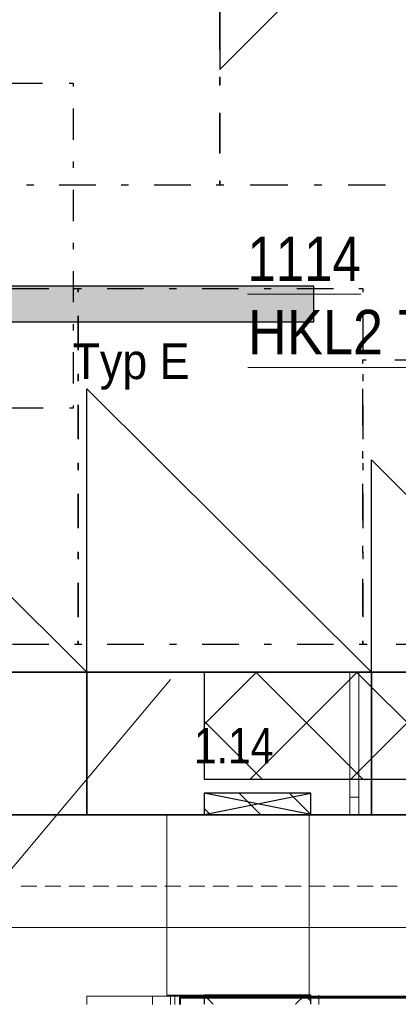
# Model space of a CAD drawing. Header units: millimetres. Extents: x -2000 to 82100, y -500 to 58900.
# Tile 6 of 21: x 24885 to 29140, y 19804 to 30867. Entities that reach past the tile are written whole.
import ezdxf
from ezdxf.enums import TextEntityAlignment as Align

# ---------------------------------------------------------------- set-up
doc = ezdxf.new("R2010")
doc.units = ezdxf.units.MM
for name, color, linetype in [('Bemaßung', 7, 'Continuous'), ('ITB_ELT_DSP_Beleuchtung', 2, 'Continuous'), ('ITB_ELT_HV-UV Anlagen', 1, 'Continuous'), ('ITB_ELT_Kabelbahn NN_NE', 194, 'Continuous'), ('ITB_ELT_Kabelkanal', 200, 'Continuous'), ('ITB_XXX_Details', 7, 'Continuous'), ('ITB_XXX_TXT_Details', 7, 'Continuous'), ('KFP_Abdeckschraffur', 7, 'Continuous'), ('KFP_Achsenraster', 7, 'Continuous'), ('KFP_Brandschutz', 7, 'Continuous'), ('KFP_Durchbrüche', 7, 'Continuous'), ('KFP_Möblierung lose', 7, 'Continuous'), ('KFP_Raum', 7, 'Continuous'), ('KFP_Wand Innen', 7, 'Continuous'), ('Neubau_KFP_Bemaßung 1_50', 7, 'Continuous'), ('Neubau_KFP_Wand Innen', 7, 'Continuous')]:
    doc.layers.add(name, color=color, linetype=linetype)
doc.styles.add('ARIAL', font='txt', dxfattribs={"height": 0.2})
doc.styles.add('Arial Narrow', font='txt', dxfattribs={"height": 0.2})
doc.styles.add('ARIAL NARROW_B', font='txt', dxfattribs={"height": 0.2})

# ---------------------------------------------------------------- blocks, each defined once
blk = doc.blocks.new('ITB_1002-ID-48-8-132-220')
at = {"layer": 'KFP_Achsenraster', "color": 251, "lineweight": 5, "true_color": 0x5a5d5a}
for p, q in [((-54896, -26385), (-54896, -26385)), ((-54701, -26385), (-54831, -26385)), ((-54636, -26385), (-54636, -26385)), ((-54441, -26385), (-54571, -26385)), ((-54376, -26385), (-54376, -26385)), ((-54181, -26385), (-54311, -26385)), ((-54116, -26385), (-54116, -26385)), ((-53921, -26385), (-54051, -26385)), ((-53856, -26385), (-53856, -26385)), ((-53661, -26385), (-53791, -26385)), ((-53596, -26385), (-53596, -26385)), ((-53401, -26385), (-53531, -26385)), ((-53336, -26385), (-53336, -26385)), ((-53141, -26385), (-53271, -26385)), ((-53076, -26385), (-53076, -26385)), ((-52881, -26385), (-53011, -26385)), ((-52816, -26385), (-52816, -26385)), ((-52621, -26385), (-52751, -26385)), ((-52556, -26385), (-52556, -26385)), ((-52361, -26385), (-52491, -26385)), ((-52296, -26385), (-52296, -26385)), ((-52101, -26385), (-52231, -26385)), ((-52036, -26385), (-52036, -26385)), ((-51841, -26385), (-51971, -26385)), ((-51776, -26385), (-51776, -26385)), ((-51581, -26385), (-51711, -26385)), ((-51516, -26385), (-51516, -26385)), ((-51321, -26385), (-51451, -26385)), ((-51256, -26385), (-51256, -26385)), ((-51061, -26385), (-51191, -26385)), ((-50996, -26385), (-50996, -26385)), ((-50801, -26385), (-50931, -26385)), ((-50736, -26385), (-50736, -26385))]:
    blk.add_line(p, q, dxfattribs=at)
at = {"layer": 'KFP_Brandschutz', "color": 96, "lineweight": 5}
for p, q in [((-54755, -25924), (-54935, -25924)), ((-54485, -25924), (-54665, -25924)), ((-54215, -25924), (-54395, -25924)), ((-53945, -25924), (-54125, -25924)), ((-53675, -25924), (-53855, -25924)), ((-53405, -25924), (-53585, -25924)), ((-53135, -25924), (-53315, -25924)), ((-52865, -25924), (-53045, -25924)), ((-52595, -25924), (-52775, -25924)), ((-52325, -25924), (-52505, -25924)), ((-52055, -25924), (-52235, -25924)), ((-51785, -25924), (-51965, -25924)), ((-51515, -25924), (-51695, -25924)), ((-51245, -25924), (-51425, -25924)), ((-50975, -25924), (-51155, -25924)), ((-50705, -25924), (-50885, -25924))]:
    blk.add_line(p, q, dxfattribs=at)
at = {"layer": 'KFP_Durchbrüche', "color": 251, "lineweight": 5, "true_color": 0x5a5d5a}
blk.add_lwpolyline([(-51693, -27147), (-51693, -25119), (-53293, -25119), (-53293, -27147), (-51693, -27147)], dxfattribs=at)
at = {"layer": 'KFP_Möblierung lose', "color": 251, "lineweight": 5, "true_color": 0x5a5d5a}
blk.add_line((-51584, -27250), (-51584, -27147), dxfattribs=at)
at = {"layer": 'KFP_Raum', "color": 251, "lineweight": 5, "true_color": 0x5a5d5a}
for p, q in [((-52388, -19271), (-51112, -19271)), ((-52384, -20094), (-48564, -20094))]:
    blk.add_line(p, q, dxfattribs=at)
at = {"layer": 'KFP_Wand Innen', "color": 251, "lineweight": 5, "true_color": 0x5a5d5a}
for p, q in [((-41507, -25119), (-57674, -25119)), ((-54191, -27159), (-41507, -27159)), ((-54191, -27250), (-54191, -27159))]:
    blk.add_line(p, q, dxfattribs=at)
at = {"layer": 'Neubau_KFP_Bemaßung 1_50', "color": 251, "lineweight": 5, "true_color": 0x5a5d5a}
for p, q in [((-53251, -23599), (-53721, -24157)), ((-53721, -24157), (-56321, -27250))]:
    blk.add_line(p, q, dxfattribs=at)
at = {"layer": 'Neubau_KFP_Wand Innen', "color": 251, "lineweight": 5, "true_color": 0x5a5d5a}
for p, q in [((-53253, -27159), (-53453, -27159)), ((-53453, -27159), (-53453, -27250)), ((-53253, -27159), (-53453, -27159)), ((-53453, -27159), (-53453, -27250)), ((-53253, -27250), (-53253, -27159)), ((-53203, -27159), (-53253, -27159)), ((-53203, -27159), (-53253, -27159)), ((-53253, -27159), (-53253, -27250)), ((-53253, -27250), (-53253, -27159)), ((-53203, -27250), (-53203, -27159)), ((-53153, -27159), (-53203, -27159)), ((-53153, -27159), (-53203, -27159)), ((-53203, -27159), (-53203, -27250)), ((-53203, -27250), (-53203, -27159)), ((-53153, -27250), (-53153, -27159)), ((-53153, -27250), (-53153, -27159)), ((-53147, -27171), (-53139, -27171)), ((-53147, -27171), (-53147, -27250)), ((-53139, -27179), (-53147, -27171)), ((-53147, -27171), (-53147, -27250)), ((-53139, -27171), (-53147, -27171)), ((-53147, -27171), (-53139, -27179)), ((-37853, -27171), (-53139, -27171)), ((-47563, -27171), (-53139, -27171)), ((-53139, -27171), (-53139, -27179)), ((-53139, -27179), (-53139, -27171)), ((-53139, -27250), (-53139, -27179)), ((-53139, -27179), (-37853, -27179)), ((-53139, -27179), (-47563, -27179)), ((-53139, -27250), (-53139, -27179))]:
    blk.add_line(p, q, dxfattribs=at)
at = {"layer": 'KFP_Raum', "color": 252, "lineweight": 5, "style": 'ARIAL NARROW_B'}
for s, p, p2 in [('1114', (-52388, -19124), (-51112, -19124)), ('HKL2 Technik', (-52384, -19947), (-48564, -19947))]:
    blk.add_text(s, height=500, dxfattribs=at).set_placement(p, p2, align=Align.FIT)
blk = doc.blocks.new('Kabelbahn-Segment-Kabelbahn-Segment 300 x 60 mm-ID-47-8-132-395')
at = {"layer": 'ITB_ELT_Kabelbahn NN_NE', "color": 192, "lineweight": 30}
for p, q in [((-600, 0), (-497, -103)), ((-600, 0), (-600, 0)), ((428, -103), (531, 0)), ((531, 0), (600, -69))]:
    blk.add_line(p, q, dxfattribs=at)
for points in [[(600, 0), (-600, 0), (-600, -103)], [(600, -103), (600, 0)]]:
    blk.add_lwpolyline(points, dxfattribs=at)
blk = doc.blocks.new('Kabelbahn-Segment-Kabelbahn-Segment 300 x 60 mm-ID-47-8-132-9171')
at = {"layer": 'ITB_ELT_Kabelbahn NN_NE', "color": 192, "lineweight": 30}
for p, q in [((-10182, 600), (-10767, 15)), ((-9051, 600), (-10251, -600)), ((-10182, 600), (-8982, -600)), ((-7920, 600), (-9120, -600)), ((-9051, 600), (-7851, -600)), ((-6788, 600), (-7988, -600)), ((-7920, 600), (-6720, -600)), ((-5657, 600), (-6857, -600)), ((-6788, 600), (-5588, -600)), ((-4525, 600), (-5725, -600)), ((-5657, 600), (-4457, -600)), ((-3394, 600), (-4594, -600)), ((-4525, 600), (-3325, -600)), ((-2263, 600), (-3463, -600)), ((-3394, 600), (-2194, -600)), ((-1131, 600), (-2331, -600)), ((-2263, 600), (-1063, -600)), ((0, 600), (-1200, -600)), ((-1131, 600), (0, -531)), ((0, 600), (0, 600)), ((-10767, 54), (-10114, -600)), ((0, -531), (-69, -600))]:
    blk.add_line(p, q, dxfattribs=at)
at = {"layer": 'ITB_ELT_Kabelbahn NN_NE', "color": 192, "lineweight": 15}
for p, q in [((-9128, -1000), (-9128, 600)), ((-9028, -1000), (-9028, 600)), ((-6049, -1000), (-6049, 600)), ((-5949, -1000), (-5949, 600)), ((-1918, -1000), (-1918, 600)), ((-1818, -1000), (-1818, 600)), ((-9028, -800), (-9128, -800)), ((-5949, -800), (-6049, -800)), ((-1818, -800), (-1918, -800))]:
    blk.add_line(p, q, dxfattribs=at)
at = {"layer": 'ITB_ELT_Kabelbahn NN_NE', "color": 192, "lineweight": 30}
blk.add_lwpolyline([(0, -600), (0, 600), (-10767, 600), (-10767, -600), (0, -600)], dxfattribs=at)
blk = doc.blocks.new('Quader-ID-47-8-132-2192')
at = {"layer": 'ITB_XXX_Details', "color": 30, "lineweight": 30}
for p, q in [((-1664, 1796), (-1664, 1826)), ((-1664, 1826), (-1624, 1826)), ((-1664, 1796), (-1664, 1826)), ((-1664, 1826), (-1624, 1826)), ((-1664, 1826), (-1664, 1826)), ((-1325, 1826), (-899, 1826)), ((-1325, 1826), (-899, 1826)), ((-600, 1826), (-515, 1826)), ((-600, 1826), (-515, 1826)), ((-216, 1826), (211, 1826)), ((-216, 1826), (211, 1826)), ((509, 1826), (595, 1826)), ((509, 1826), (595, 1826)), ((893, 1826), (1320, 1826)), ((893, 1826), (1320, 1826)), ((1619, 1826), (1664, 1826)), ((1619, 1826), (1664, 1826)), ((1664, 1826), (1664, 1786)), ((1664, 1826), (1664, 1786)), ((1664, 1826), (1664, 1826)), ((-1664, 1199), (-1664, 1550)), ((-1664, 1199), (-1664, 1550)), ((1664, 1540), (1664, 1189)), ((1664, 1540), (1664, 1189)), ((-1664, 883), (-1664, 953)), ((-1664, 883), (-1664, 953)), ((1664, 943), (1664, 873)), ((1664, 943), (1664, 873)), ((-1664, 286), (-1664, 637)), ((-1664, 286), (-1664, 637)), ((1664, 627), (1664, 276)), ((1664, 627), (1664, 276)), ((-1664, -30), (-1664, 40)), ((-1664, -30), (-1664, 40)), ((1664, 30), (1664, -40)), ((1664, 30), (1664, -40)), ((-1664, -627), (-1664, -276)), ((-1664, -627), (-1664, -276)), ((1664, -286), (1664, -637)), ((1664, -286), (1664, -637)), ((-1664, -943), (-1664, -873)), ((-1664, -943), (-1664, -873)), ((1664, -883), (1664, -953)), ((1664, -883), (1664, -953)), ((-1664, -1540), (-1664, -1189)), ((-1664, -1540), (-1664, -1189)), ((1664, -1199), (1664, -1550)), ((1664, -1199), (1664, -1550)), ((-1664, -1826), (-1664, -1786)), ((-1664, -1826), (-1664, -1786)), ((-1619, -1826), (-1664, -1826)), ((-1619, -1826), (-1664, -1826)), ((-1664, -1826), (-1664, -1826)), ((-893, -1826), (-1320, -1826)), ((-893, -1826), (-1320, -1826)), ((-509, -1826), (-595, -1826)), ((-509, -1826), (-595, -1826)), ((216, -1826), (-211, -1826)), ((216, -1826), (-211, -1826)), ((600, -1826), (515, -1826)), ((600, -1826), (515, -1826)), ((1325, -1826), (899, -1826)), ((1325, -1826), (899, -1826)), ((1664, -1826), (1624, -1826)), ((1664, -1826), (1624, -1826)), ((1664, -1796), (1664, -1826)), ((1664, -1796), (1664, -1826)), ((1664, -1826), (1664, -1826))]:
    blk.add_line(p, q, dxfattribs=at)
blk = doc.blocks.new('Quader-ID-47-8-132-280')
at = {"layer": 'ITB_XXX_Details', "color": 30, "lineweight": 30}
for p, q in [((-1600, 1700), (-1600, 1750)), ((-1600, 1750), (-1560, 1750)), ((-1600, 1700), (-1600, 1750)), ((-1600, 1750), (-1560, 1750)), ((-1600, 1750), (-1600, 1750)), ((-1273, 1750), (-863, 1750)), ((-1273, 1750), (-863, 1750)), ((-575, 1750), (-493, 1750)), ((-575, 1750), (-493, 1750)), ((-206, 1750), (204, 1750)), ((-206, 1750), (204, 1750)), ((491, 1750), (573, 1750)), ((491, 1750), (573, 1750)), ((861, 1750), (1271, 1750)), ((861, 1750), (1271, 1750)), ((1558, 1750), (1600, 1750)), ((1558, 1750), (1600, 1750)), ((1600, 1750), (1600, 1710)), ((1600, 1750), (1600, 1710)), ((1600, 1750), (1600, 1750)), ((-1600, 937), (-1600, 1386)), ((-1600, 937), (-1600, 1386)), ((1600, 1396), (1600, 947)), ((1600, 1396), (1600, 947)), ((-1600, 534), (-1600, 623)), ((-1600, 534), (-1600, 623)), ((1600, 633), (1600, 543)), ((1600, 633), (1600, 543)), ((1600, 229), (1600, -219)), ((1600, 229), (1600, -219)), ((-1600, -229), (-1600, 219)), ((-1600, -229), (-1600, 219)), ((-1600, -633), (-1600, -543)), ((-1600, -633), (-1600, -543)), ((1600, -534), (1600, -623)), ((1600, -534), (1600, -623)), ((-1600, -1396), (-1600, -947)), ((-1600, -1396), (-1600, -947)), ((1600, -937), (1600, -1386)), ((1600, -937), (1600, -1386)), ((-1600, -1750), (-1600, -1710)), ((-1600, -1750), (-1600, -1710)), ((-1558, -1750), (-1600, -1750)), ((-1558, -1750), (-1600, -1750)), ((-1600, -1750), (-1600, -1750)), ((-861, -1750), (-1271, -1750)), ((-861, -1750), (-1271, -1750)), ((-491, -1750), (-573, -1750)), ((-491, -1750), (-573, -1750)), ((206, -1750), (-204, -1750)), ((206, -1750), (-204, -1750)), ((575, -1750), (493, -1750)), ((575, -1750), (493, -1750)), ((1273, -1750), (863, -1750)), ((1273, -1750), (863, -1750)), ((1600, -1750), (1560, -1750)), ((1600, -1750), (1560, -1750)), ((1600, -1700), (1600, -1750)), ((1600, -1700), (1600, -1750)), ((1600, -1750), (1600, -1750))]:
    blk.add_line(p, q, dxfattribs=at)
blk = doc.blocks.new('Quader-ID-47-8-132-351')
at = {"layer": 'ITB_XXX_Details', "color": 30, "lineweight": 30}
for p, q in [((-1100, 1700), (-1100, 1750)), ((-1100, 1750), (-1060, 1750)), ((-1100, 1700), (-1100, 1750)), ((-1100, 1750), (-1060, 1750)), ((-1100, 1750), (-1100, 1750)), ((-764, 1750), (-341, 1750)), ((-764, 1750), (-341, 1750)), ((-45, 1750), (40, 1750)), ((-45, 1750), (40, 1750)), ((336, 1750), (759, 1750)), ((336, 1750), (759, 1750)), ((1055, 1750), (1100, 1750)), ((1055, 1750), (1100, 1750)), ((1100, 1750), (1100, 1710)), ((1100, 1750), (1100, 1710)), ((1100, 1750), (1100, 1750)), ((-1100, 937), (-1100, 1386)), ((-1100, 937), (-1100, 1386)), ((1100, 1396), (1100, 947)), ((1100, 1396), (1100, 947)), ((-1100, 534), (-1100, 623)), ((-1100, 534), (-1100, 623)), ((1100, 633), (1100, 543)), ((1100, 633), (1100, 543)), ((1100, 229), (1100, -219)), ((1100, 229), (1100, -219)), ((-1100, -229), (-1100, 219)), ((-1100, -229), (-1100, 219)), ((-1100, -633), (-1100, -543)), ((-1100, -633), (-1100, -543)), ((1100, -534), (1100, -623)), ((1100, -534), (1100, -623)), ((-1100, -1396), (-1100, -947)), ((-1100, -1396), (-1100, -947)), ((1100, -937), (1100, -1386)), ((1100, -937), (1100, -1386)), ((-1100, -1750), (-1100, -1710)), ((-1100, -1750), (-1100, -1710)), ((-1055, -1750), (-1100, -1750)), ((-1055, -1750), (-1100, -1750)), ((-1100, -1750), (-1100, -1750)), ((-336, -1750), (-759, -1750)), ((-336, -1750), (-759, -1750)), ((45, -1750), (-40, -1750)), ((45, -1750), (-40, -1750)), ((764, -1750), (341, -1750)), ((764, -1750), (341, -1750)), ((1100, -1750), (1060, -1750)), ((1100, -1750), (1060, -1750)), ((1100, -1700), (1100, -1750)), ((1100, -1700), (1100, -1750)), ((1100, -1750), (1100, -1750))]:
    blk.add_line(p, q, dxfattribs=at)
blk = doc.blocks.new('Quader-ID-47-8-132-8600')
at = {"layer": 'ITB_XXX_Details', "color": 6, "lineweight": 30}
for points in [[(1600, -800), (-1600, -800), (-1600, 800), (1600, 800), (1600, -800)], [(-1600, 800), (-1600, -800), (1600, -800), (1600, 800), (-1600, 800)], [(1600, 800), (-1600, 800), (1600, 800)], [(-1600, 800), (-1600, -800), (-1600, 800)], [(1600, -800), (1600, 800), (1600, -800)], [(-1600, -800), (1600, -800), (-1600, -800)]]:
    blk.add_lwpolyline(points, dxfattribs=at)
blk = doc.blocks.new('Quader-ID-47-8-132-8604')
at = {"layer": 'ITB_XXX_Details', "color": 6, "lineweight": 30}
for points in [[(1200, -800), (-1200, -800), (-1200, 800), (1200, 800), (1200, -800)], [(-1200, 800), (-1200, -800), (1200, -800), (1200, 800), (-1200, 800)], [(1200, 800), (-1200, 800), (1200, 800)], [(-1200, 800), (-1200, -800), (-1200, 800)], [(1200, -800), (1200, 800), (1200, -800)], [(-1200, -800), (1200, -800), (-1200, -800)]]:
    blk.add_lwpolyline(points, dxfattribs=at)
blk = doc.blocks.new('Quader-ID-47-8-132-8608')
at = {"layer": 'ITB_XXX_Details', "color": 6, "lineweight": 30}
for points in [[(1600, -800), (-1600, -800), (-1600, 800), (1600, 800), (1600, -800)], [(-1600, 800), (-1600, -800), (1600, -800), (1600, 800), (-1600, 800)], [(1600, 800), (-1600, 800), (1600, 800)], [(-1600, 800), (-1600, -800), (-1600, 800)], [(1600, -800), (1600, 800), (1600, -800)], [(-1600, -800), (1600, -800), (-1600, -800)]]:
    blk.add_lwpolyline(points, dxfattribs=at)
blk = doc.blocks.new('Quader-ID-47-8-132-8617')
at = {"layer": 'ITB_XXX_Details', "color": 30, "lineweight": 30}
for p, q in [((-1600, 1963), (-1600, 2000)), ((-1600, 2000), (-1560, 2000)), ((-1600, 1963), (-1600, 2000)), ((-1600, 2000), (-1560, 2000)), ((-1600, 2000), (-1600, 2000)), ((-1273, 2000), (-863, 2000)), ((-1273, 2000), (-863, 2000)), ((-575, 2000), (-493, 2000)), ((-575, 2000), (-493, 2000)), ((-206, 2000), (204, 2000)), ((-206, 2000), (204, 2000)), ((491, 2000), (573, 2000)), ((491, 2000), (573, 2000)), ((861, 2000), (1271, 2000)), ((861, 2000), (1271, 2000)), ((1558, 2000), (1600, 2000)), ((1558, 2000), (1600, 2000)), ((1600, 2000), (1600, 1960)), ((1600, 2000), (1600, 1960)), ((1600, 2000), (1600, 2000)), ((-1600, 1309), (-1600, 1694)), ((-1600, 1309), (-1600, 1694)), ((1600, 1691), (1600, 1306)), ((1600, 1691), (1600, 1306)), ((-1600, 963), (-1600, 1040)), ((-1600, 963), (-1600, 1040)), ((1600, 1037), (1600, 960)), ((1600, 1037), (1600, 960)), ((-1600, 309), (-1600, 694)), ((-1600, 309), (-1600, 694)), ((1600, 691), (1600, 306)), ((1600, 691), (1600, 306)), ((-1600, -37), (-1600, 40)), ((-1600, -37), (-1600, 40)), ((1600, 37), (1600, -40)), ((1600, 37), (1600, -40)), ((-1600, -691), (-1600, -306)), ((-1600, -691), (-1600, -306)), ((1600, -309), (1600, -694)), ((1600, -309), (1600, -694)), ((-1600, -1037), (-1600, -960)), ((-1600, -1037), (-1600, -960)), ((1600, -963), (1600, -1040)), ((1600, -963), (1600, -1040)), ((-1600, -1691), (-1600, -1306)), ((-1600, -1691), (-1600, -1306)), ((1600, -1309), (1600, -1694)), ((1600, -1309), (1600, -1694)), ((-1600, -2000), (-1600, -1960)), ((-1600, -2000), (-1600, -1960)), ((1600, -1963), (1600, -2000)), ((1600, -1963), (1600, -2000)), ((-1558, -2000), (-1600, -2000)), ((-1558, -2000), (-1600, -2000)), ((-1600, -2000), (-1600, -2000)), ((-861, -2000), (-1271, -2000)), ((-861, -2000), (-1271, -2000)), ((-491, -2000), (-573, -2000)), ((-491, -2000), (-573, -2000)), ((206, -2000), (-204, -2000)), ((206, -2000), (-204, -2000)), ((575, -2000), (493, -2000)), ((575, -2000), (493, -2000)), ((1273, -2000), (863, -2000)), ((1273, -2000), (863, -2000)), ((1600, -2000), (1560, -2000)), ((1600, -2000), (1560, -2000)), ((1600, -2000), (1600, -2000))]:
    blk.add_line(p, q, dxfattribs=at)
blk = doc.blocks.new('Quader-ID-47-8-132-8623')
at = {"layer": 'ITB_XXX_Details', "color": 30, "lineweight": 30}
for p, q in [((-1200, 1558), (-1200, 1600)), ((-1200, 1600), (-1160, 1600)), ((-1200, 1558), (-1200, 1600)), ((-1200, 1600), (-1160, 1600)), ((-1200, 1600), (-1200, 1600)), ((-837, 1600), (-375, 1600)), ((-837, 1600), (-375, 1600)), ((-52, 1600), (40, 1600)), ((-52, 1600), (40, 1600)), ((363, 1600), (825, 1600)), ((363, 1600), (825, 1600)), ((1148, 1600), (1200, 1600)), ((1148, 1600), (1200, 1600)), ((1200, 1600), (1200, 1560)), ((1200, 1600), (1200, 1560)), ((1200, 1600), (1200, 1600)), ((-1200, 861), (-1200, 1271)), ((-1200, 861), (-1200, 1271)), ((1200, 1273), (1200, 863)), ((1200, 1273), (1200, 863)), ((-1200, 491), (-1200, 573)), ((-1200, 491), (-1200, 573)), ((1200, 575), (1200, 493)), ((1200, 575), (1200, 493)), ((-1200, -206), (-1200, 204)), ((-1200, -206), (-1200, 204)), ((1200, 206), (1200, -204)), ((1200, 206), (1200, -204)), ((-1200, -575), (-1200, -493)), ((-1200, -575), (-1200, -493)), ((1200, -491), (1200, -573)), ((1200, -491), (1200, -573)), ((-1200, -1273), (-1200, -863)), ((-1200, -1273), (-1200, -863)), ((1200, -861), (1200, -1271)), ((1200, -861), (1200, -1271)), ((-1200, -1600), (-1200, -1560)), ((-1200, -1600), (-1200, -1560)), ((-1148, -1600), (-1200, -1600)), ((-1148, -1600), (-1200, -1600)), ((-1200, -1600), (-1200, -1600)), ((-363, -1600), (-825, -1600)), ((-363, -1600), (-825, -1600)), ((52, -1600), (-40, -1600)), ((52, -1600), (-40, -1600)), ((837, -1600), (375, -1600)), ((837, -1600), (375, -1600)), ((1200, -1600), (1160, -1600)), ((1200, -1600), (1160, -1600)), ((1200, -1558), (1200, -1600)), ((1200, -1558), (1200, -1600)), ((1200, -1600), (1200, -1600))]:
    blk.add_line(p, q, dxfattribs=at)
blk = doc.blocks.new('Quader-ID-47-8-132-8627')
at = {"layer": 'ITB_XXX_Details', "color": 30, "lineweight": 30}
for p, q in [((-1600, 1963), (-1600, 2000)), ((-1600, 2000), (-1560, 2000)), ((-1600, 1963), (-1600, 2000)), ((-1600, 2000), (-1560, 2000)), ((-1600, 2000), (-1600, 2000)), ((-1273, 2000), (-863, 2000)), ((-1273, 2000), (-863, 2000)), ((-575, 2000), (-493, 2000)), ((-575, 2000), (-493, 2000)), ((-206, 2000), (204, 2000)), ((-206, 2000), (204, 2000)), ((491, 2000), (573, 2000)), ((491, 2000), (573, 2000)), ((861, 2000), (1271, 2000)), ((861, 2000), (1271, 2000)), ((1558, 2000), (1600, 2000)), ((1558, 2000), (1600, 2000)), ((1600, 2000), (1600, 1960)), ((1600, 2000), (1600, 1960)), ((1600, 2000), (1600, 2000)), ((-1600, 1309), (-1600, 1694)), ((-1600, 1309), (-1600, 1694)), ((1600, 1691), (1600, 1306)), ((1600, 1691), (1600, 1306)), ((-1600, 963), (-1600, 1040)), ((-1600, 963), (-1600, 1040)), ((1600, 1037), (1600, 960)), ((1600, 1037), (1600, 960)), ((-1600, 309), (-1600, 694)), ((-1600, 309), (-1600, 694)), ((1600, 691), (1600, 306)), ((1600, 691), (1600, 306)), ((-1600, -37), (-1600, 40)), ((-1600, -37), (-1600, 40)), ((1600, 37), (1600, -40)), ((1600, 37), (1600, -40)), ((-1600, -691), (-1600, -306)), ((-1600, -691), (-1600, -306)), ((1600, -309), (1600, -694)), ((1600, -309), (1600, -694)), ((-1600, -1037), (-1600, -960)), ((-1600, -1037), (-1600, -960)), ((1600, -963), (1600, -1040)), ((1600, -963), (1600, -1040)), ((-1600, -1691), (-1600, -1306)), ((-1600, -1691), (-1600, -1306)), ((1600, -1309), (1600, -1694)), ((1600, -1309), (1600, -1694)), ((-1600, -2000), (-1600, -1960)), ((-1600, -2000), (-1600, -1960)), ((1600, -1963), (1600, -2000)), ((1600, -1963), (1600, -2000)), ((-1558, -2000), (-1600, -2000)), ((-1558, -2000), (-1600, -2000)), ((-1600, -2000), (-1600, -2000)), ((-861, -2000), (-1271, -2000)), ((-861, -2000), (-1271, -2000)), ((-491, -2000), (-573, -2000)), ((-491, -2000), (-573, -2000)), ((206, -2000), (-204, -2000)), ((206, -2000), (-204, -2000)), ((575, -2000), (493, -2000)), ((575, -2000), (493, -2000)), ((1273, -2000), (863, -2000)), ((1273, -2000), (863, -2000)), ((1600, -2000), (1560, -2000)), ((1600, -2000), (1560, -2000)), ((1600, -2000), (1600, -2000))]:
    blk.add_line(p, q, dxfattribs=at)
blk = doc.blocks.new('Leuchte -diverse--ID-47-8-132-7121')
at = {"layer": 'ITB_ELT_DSP_Beleuchtung', "lineweight": 30}
blk.add_hatch(color=50, dxfattribs=at).paths.add_polyline_path([(2400, 200), (-2400, 200), (-2400, -200), (2400, -200)])
at = {"layer": 'ITB_ELT_DSP_Beleuchtung', "color": 50, "lineweight": 30}
blk.add_lwpolyline([(2400, -200), (2400, 200), (-2400, 200), (-2400, -200), (2400, -200)], dxfattribs=at)
at = {"layer": 'ITB_ELT_DSP_Beleuchtung', "color": 7, "lineweight": 30}
blk.add_lwpolyline([(2400, -200), (2400, 200), (-2400, 200), (-2400, -200), (2400, -200)], dxfattribs=at)
at = {"layer": 'ITB_ELT_DSP_Beleuchtung', "color": 7, "lineweight": 30, "style": 'ARIAL', "width": 0.900667}
blk.add_text('Typ E', height=400, dxfattribs=at).set_placement((-313, -843), (1001, -843), align=Align.FIT)
blk = doc.blocks.new('Kabelkanal-Segment-Kabelkanal-Segment 300 x 60 mm-ID-47-8-132-9779')
at = {"layer": 'ITB_ELT_Kabelkanal', "color": 200, "lineweight": 30}
for p, q in [((-600, 0), (600, 240)), ((600, 0), (-600, 240)), ((34, 0), (-206, 240)), ((600, 0), (360, 240)), ((-531, 0), (-600, 69))]:
    blk.add_line(p, q, dxfattribs=at)
blk.add_lwpolyline([(-600, 0), (600, 0), (600, 240), (-600, 240), (-600, 0)], dxfattribs=at)
blk = doc.blocks.new('Text-Text- 1-14-ID-30-103-132-1178')
at = {"layer": 'ITB_XXX_TXT_Details', "color": 7, "lineweight": 5, "style": 'Arial Narrow', "width": 0.999393}
blk.add_text('1.14', height=400, dxfattribs=at).set_placement((-446, 0), (446, 0), align=Align.FIT)
blk = doc.blocks.new('Bemaßung-ID-30-103-132-463')
at = {"layer": 'Bemaßung', "color": 7, "lineweight": 5}
blk.add_line((0, -12741), (15287, -12741), dxfattribs=at)
blk = doc.blocks.new('Bemaßung-ID-30-103-132-850')
at = {"layer": 'Bemaßung', "color": 7, "lineweight": 5}
blk.add_line((21185, 0), (0, 0), dxfattribs=at)

msp = doc.modelspace()

# ---------------------------------------------------------------- linework, layer by layer
at = {"layer": 'ITB_ELT_HV-UV Anlagen', "color": 1, "lineweight": 30}
msp.add_lwpolyline([(27134, 32509), (27134, 30309), (29334, 32509)], dxfattribs=at)
at = {"layer": 'ITB_XXX_Details', "color": 6, "lineweight": 30}
for points in [[(22438, 23535), (22438, 26720), (25638, 23535), (22438, 23535)], [(25638, 23535), (25638, 26720), (28838, 23535), (25638, 23535)], [(28838, 23535), (28838, 25920), (31238, 23535), (28838, 23535)]]:
    msp.add_lwpolyline(points, dxfattribs=at)

# ---------------------------------------------------------------- block references
at = {"layer": 'Bemaßung', "color": 7, "lineweight": 5}
for name, p in [('Bemaßung-ID-30-103-132-463', (22438, 33409)), ('Bemaßung-ID-30-103-132-850', (22158, 21937))]:
    msp.add_blockref(name, p, dxfattribs=at)
at = {"layer": 'ITB_ELT_DSP_Beleuchtung', "color": 50, "lineweight": 30}
msp.add_blockref('Leuchte -diverse--ID-47-8-132-7121', (25792, 27672), dxfattribs=at)
at = {"layer": 'ITB_ELT_Kabelbahn NN_NE', "color": 192, "lineweight": 30}
for name, p in [('Kabelbahn-Segment-Kabelbahn-Segment 300 x 60 mm-ID-47-8-132-9171', (37725, 22933)), ('Kabelbahn-Segment-Kabelbahn-Segment 300 x 60 mm-ID-47-8-132-395', (27558, 19908))]:
    msp.add_blockref(name, p, dxfattribs=at)
at = {"layer": 'ITB_ELT_Kabelkanal', "color": 200, "lineweight": 30}
msp.add_blockref('Kabelkanal-Segment-Kabelkanal-Segment 300 x 60 mm-ID-47-8-132-9779', (27558, 21936), dxfattribs=at)
at = {"layer": 'ITB_XXX_Details', "color": 30, "lineweight": 30}
for name, p in [('Quader-ID-47-8-132-280', (25534, 30759)), ('Quader-ID-47-8-132-351', (28234, 30759)), ('Quader-ID-47-8-132-2192', (23822, 28329)), ('Quader-ID-47-8-132-8627', (23940, 25847)), ('Quader-ID-47-8-132-8617', (27140, 25847)), ('Quader-ID-47-8-132-8623', (29940, 25447))]:
    msp.add_blockref(name, p, dxfattribs=at)
at = {"layer": 'ITB_XXX_Details', "color": 6, "lineweight": 30}
for name, p in [('Quader-ID-47-8-132-8608', (24038, 22735)), ('Quader-ID-47-8-132-8600', (27238, 22735)), ('Quader-ID-47-8-132-8604', (30038, 22735))]:
    msp.add_blockref(name, p, dxfattribs=at)
at = {"layer": 'ITB_XXX_TXT_Details', "color": 7, "lineweight": 5}
msp.add_blockref('Text-Text- 1-14-ID-30-103-132-1178', (27290, 22510), dxfattribs=at)
at = {"layer": 'KFP_Abdeckschraffur', "color": 251, "lineweight": 5, "true_color": 0x5a5d5a}
msp.add_blockref('ITB_1002-ID-48-8-132-220', (79832, 47054), dxfattribs=at)

doc.saveas('drawing.dxf')
